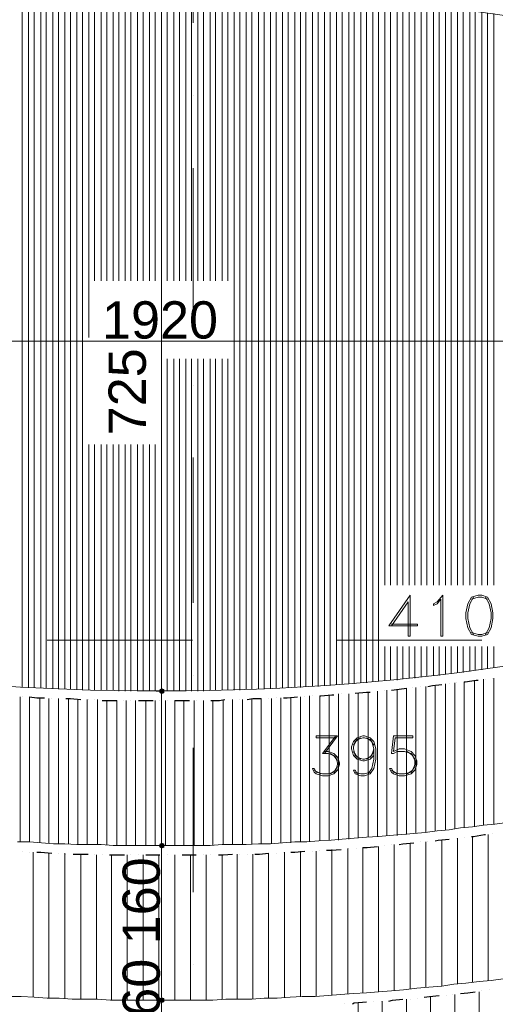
# Model space of a CAD drawing. Header units: metres. Extents: x 5.7 to 89.8, y 4 to 63.5.
# Tile 30 of 45: x 35.8 to 40.7, y 33.9 to 44.1. Entities that reach past the tile are written whole.
import ezdxf

# ---------------------------------------------------------------- set-up
doc = ezdxf.new("R2010")
doc.units = ezdxf.units.M
doc.header["$MEASUREMENT"] = 0
for name, color, linetype in [('PDF10_ax', 7, 'Continuous'), ('PDF10_dim', 7, 'Continuous'), ('PDF10_halozen', 7, 'Continuous'), ('PDF10_hatch-plan', 7, 'Continuous'), ('PDF10_saghf kazeb', 7, 'Continuous'), ('PDF10_Text', 7, 'Continuous'), ('PDF10_textt', 7, 'Continuous')]:
    doc.layers.add(name, color=color, linetype=linetype)
doc.styles.add('PDF Arial', font='arial.ttf')

msp = doc.modelspace()

# ---------------------------------------------------------------- linework, layer by layer
at = {"layer": 'PDF10_ax', "lineweight": 9}
for points in [[(37.584, 45.552), (37.584, 44.05)], [(37.584, 43.299), (37.584, 43.299)], [(37.584, 42.547), (37.584, 41.055)], [(37.584, 40.303), (37.584, 40.303)], [(37.584, 39.552), (37.584, 38.05)], [(36.072, 37.664), (37.575, 37.664)], [(38.316, 37.664), (38.316, 37.664)], [(39.067, 37.664), (40.57, 37.664)], [(37.584, 37.298), (37.584, 37.298)], [(37.584, 36.547), (37.584, 35.054)], [(37.584, 34.303), (37.584, 34.303)]]:
    msp.add_lwpolyline(points, dxfattribs=at)
at = {"layer": 'PDF10_dim', "lineweight": 20}
for points in [[(37.257, 44.358), (37.257, 44.329), (37.257, 37.192), (37.257, 37.164)], [(27.693, 40.756), (27.722, 40.756), (46.801, 40.756), (46.83, 40.756)], [(37.257, 37.106), (37.257, 37.077), (37.257, 35.594), (37.257, 35.565)], [(37.257, 35.507), (37.257, 35.478), (37.257, 33.995), (37.257, 33.966)], [(37.257, 33.908), (37.257, 33.879), (37.257, 32.396), (37.257, 32.367)]]:
    msp.add_lwpolyline(points, dxfattribs=at)
for points in [[(37.199, 37.135), (37.257, 37.135)], [(37.199, 35.536), (37.257, 35.536)], [(37.324, 33.937), (37.257, 33.937)]]:
    msp.add_lwpolyline(points, close=True, dxfattribs=at)
at = {"layer": 'PDF10_dim', "transparency": 33554559}
for points in [[(37.257, 37.135), (37.237, 37.154), (37.228, 37.135)], [(37.237, 37.154), (37.257, 37.135), (37.228, 37.135)], [(37.228, 37.135), (37.237, 37.115), (37.257, 37.135)], [(37.257, 37.135), (37.228, 37.135), (37.237, 37.115)], [(37.257, 37.164), (37.257, 37.135), (37.237, 37.154)], [(37.257, 37.164), (37.237, 37.154), (37.257, 37.135)], [(37.237, 37.115), (37.257, 37.135), (37.257, 37.106)], [(37.237, 37.115), (37.257, 37.106), (37.257, 37.135)], [(37.286, 37.154), (37.257, 37.164), (37.257, 37.135)], [(37.286, 37.154), (37.257, 37.135), (37.257, 37.164)], [(37.257, 37.135), (37.286, 37.135), (37.286, 37.154)], [(37.286, 37.135), (37.286, 37.154), (37.257, 37.135)], [(37.257, 37.106), (37.286, 37.115), (37.257, 37.135)], [(37.286, 37.115), (37.257, 37.135), (37.286, 37.135)], [(37.257, 37.106), (37.257, 37.135), (37.286, 37.115)], [(37.257, 37.135), (37.286, 37.115), (37.286, 37.135)], [(37.257, 35.565), (37.257, 35.536), (37.237, 35.555)], [(37.257, 35.565), (37.237, 35.555), (37.257, 35.536)], [(37.286, 35.555), (37.257, 35.565), (37.257, 35.536)], [(37.286, 35.555), (37.257, 35.536), (37.257, 35.565)], [(37.257, 35.536), (37.237, 35.555), (37.228, 35.536)], [(37.237, 35.555), (37.257, 35.536), (37.228, 35.536)], [(37.228, 35.536), (37.237, 35.517), (37.257, 35.536)], [(37.257, 35.536), (37.228, 35.536), (37.237, 35.517)], [(37.237, 35.517), (37.257, 35.536), (37.257, 35.507)], [(37.237, 35.517), (37.257, 35.507), (37.257, 35.536)], [(37.257, 35.536), (37.286, 35.536), (37.286, 35.555)], [(37.286, 35.536), (37.286, 35.555), (37.257, 35.536)], [(37.257, 35.507), (37.286, 35.517), (37.257, 35.536)], [(37.286, 35.517), (37.257, 35.536), (37.286, 35.536)], [(37.257, 35.507), (37.257, 35.536), (37.286, 35.517)], [(37.257, 35.536), (37.286, 35.517), (37.286, 35.536)], [(37.257, 33.937), (37.237, 33.956), (37.228, 33.937)], [(37.237, 33.956), (37.257, 33.937), (37.228, 33.937)], [(37.228, 33.937), (37.237, 33.918), (37.257, 33.937)], [(37.257, 33.937), (37.228, 33.937), (37.237, 33.918)], [(37.257, 33.966), (37.257, 33.937), (37.237, 33.956)], [(37.257, 33.966), (37.237, 33.956), (37.257, 33.937)], [(37.237, 33.918), (37.257, 33.937), (37.257, 33.908)], [(37.237, 33.918), (37.257, 33.908), (37.257, 33.937)], [(37.286, 33.956), (37.257, 33.966), (37.257, 33.937)], [(37.286, 33.956), (37.257, 33.937), (37.257, 33.966)], [(37.257, 33.937), (37.286, 33.937), (37.286, 33.956)], [(37.286, 33.937), (37.286, 33.956), (37.257, 33.937)], [(37.257, 33.908), (37.286, 33.918), (37.257, 33.937)], [(37.286, 33.918), (37.257, 33.937), (37.286, 33.937)], [(37.257, 33.908), (37.257, 33.937), (37.286, 33.918)], [(37.257, 33.937), (37.286, 33.918), (37.286, 33.937)]]:
    msp.add_solid(points, dxfattribs=at)
at = {"layer": 'PDF10_halozen', "lineweight": 25}
for points in [[(40.011, 37.183), (40.059, 37.192), (40.156, 37.202)], [(40.233, 37.212), (40.233, 37.212)], [(40.31, 37.221), (40.31, 37.221)], [(40.387, 37.231), (40.396, 37.231), (40.512, 37.25), (40.531, 37.25)], [(40.608, 37.26), (40.608, 37.26)], [(40.676, 37.27), (40.676, 37.27)], [(38.894, 37.087), (38.904, 37.087), (39.019, 37.096), (39.038, 37.096)], [(39.116, 37.106), (39.116, 37.106)], [(39.193, 37.106), (39.193, 37.106)], [(39.26, 37.115), (39.376, 37.125), (39.414, 37.125)], [(39.491, 37.135), (39.491, 37.135)], [(39.559, 37.144), (39.559, 37.144)], [(39.636, 37.144), (39.713, 37.154), (39.79, 37.164)], [(39.857, 37.173), (39.857, 37.173)], [(39.934, 37.183), (39.934, 37.183)], [(35.812, 37.077), (35.812, 37.077)], [(35.889, 37.077), (35.966, 37.067), (36.043, 37.067)], [(36.12, 37.058), (36.12, 37.058)], [(36.188, 37.058), (36.188, 37.058)], [(36.265, 37.058), (36.313, 37.058), (36.419, 37.048)], [(36.496, 37.048), (36.496, 37.048)], [(36.563, 37.048), (36.563, 37.048)], [(36.64, 37.038), (36.669, 37.038), (36.785, 37.038), (36.794, 37.038)], [(36.862, 37.038), (36.862, 37.038)], [(36.939, 37.038), (36.939, 37.038)], [(37.016, 37.038), (37.026, 37.038), (37.141, 37.038), (37.17, 37.038)], [(37.237, 37.038), (37.237, 37.038)], [(37.314, 37.038), (37.314, 37.038)], [(37.392, 37.038), (37.497, 37.038), (37.546, 37.038)], [(37.613, 37.038), (37.613, 37.038)], [(37.69, 37.038), (37.69, 37.038)], [(37.767, 37.038), (37.854, 37.038), (37.912, 37.048)], [(37.989, 37.048), (37.989, 37.048)], [(38.066, 37.048), (38.066, 37.048)], [(38.143, 37.048), (38.201, 37.058), (38.287, 37.058)], [(38.364, 37.058), (38.364, 37.058)], [(38.441, 37.067), (38.441, 37.067)], [(38.518, 37.067), (38.557, 37.067), (38.663, 37.077)], [(38.74, 37.077), (38.74, 37.077)], [(38.817, 37.087), (38.817, 37.087)], [(39.713, 35.546), (39.751, 35.555), (39.867, 35.565)], [(39.934, 35.574), (39.934, 35.574)], [(40.011, 35.574), (40.011, 35.574)], [(40.088, 35.584), (40.117, 35.594), (40.233, 35.603)], [(40.31, 35.613), (40.31, 35.613)], [(40.387, 35.623), (40.387, 35.623)], [(40.464, 35.632), (40.483, 35.632), (40.599, 35.651), (40.608, 35.651)], [(40.685, 35.661), (40.685, 35.661)], [(35.822, 35.478), (35.822, 35.478)], [(35.889, 35.468), (35.889, 35.468)], [(35.966, 35.468), (36.005, 35.468), (36.12, 35.459)], [(38.518, 35.468), (38.518, 35.468)], [(38.595, 35.468), (38.634, 35.468), (38.74, 35.478)], [(38.817, 35.478), (38.817, 35.478)], [(38.894, 35.488), (38.894, 35.488)], [(38.961, 35.488), (39.01, 35.488), (39.116, 35.497)], [(39.193, 35.507), (39.193, 35.507)], [(39.27, 35.507), (39.27, 35.507)], [(39.337, 35.517), (39.385, 35.517), (39.491, 35.526)], [(39.568, 35.536), (39.568, 35.536)], [(39.636, 35.546), (39.636, 35.546)], [(36.188, 35.459), (36.188, 35.459)], [(36.265, 35.449), (36.265, 35.449)], [(36.342, 35.449), (36.38, 35.449), (36.496, 35.449)], [(36.563, 35.449), (36.563, 35.449)], [(36.64, 35.44), (36.64, 35.44)], [(36.717, 35.44), (36.756, 35.44), (36.871, 35.44)], [(36.939, 35.44), (36.939, 35.44)], [(37.016, 35.44), (37.016, 35.44)], [(37.093, 35.44), (37.131, 35.44), (37.237, 35.44)], [(37.314, 35.44), (37.314, 35.44)], [(37.392, 35.44), (37.392, 35.44)], [(37.469, 35.44), (37.507, 35.44), (37.613, 35.44)], [(37.69, 35.44), (37.69, 35.44)], [(37.767, 35.44), (37.767, 35.44)], [(37.844, 35.44), (37.892, 35.44), (37.989, 35.449)], [(38.066, 35.449), (38.066, 35.449)], [(38.143, 35.449), (38.143, 35.449)], [(38.22, 35.449), (38.268, 35.449), (38.364, 35.459)], [(38.441, 35.459), (38.441, 35.459)], [(40.647, 34.043), (40.647, 34.043)], [(39.607, 33.928), (39.645, 33.937), (39.751, 33.947)], [(39.828, 33.947), (39.828, 33.947)], [(39.905, 33.956), (39.905, 33.956)], [(39.973, 33.966), (40.03, 33.976), (40.127, 33.985)], [(40.204, 33.985), (40.204, 33.985)], [(40.271, 33.995), (40.271, 33.995)], [(40.348, 34.005), (40.425, 34.014), (40.502, 34.024)], [(40.57, 34.033), (40.57, 34.033)], [(39.154, 33.899), (39.154, 33.899)], [(39.231, 33.899), (39.25, 33.908), (39.376, 33.918)], [(39.453, 33.918), (39.453, 33.918)], [(39.53, 33.928), (39.53, 33.928)]]:
    msp.add_lwpolyline(points, dxfattribs=at)
at = {"layer": 'PDF10_hatch-plan', "lineweight": 18}
for points in [[(35.812, 37.173), (35.812, 37.664), (35.812, 44.165), (35.812, 44.348)], [(35.879, 37.173), (35.879, 37.664), (35.879, 44.165), (35.879, 44.348)], [(35.937, 37.173), (35.937, 37.664), (35.937, 44.165), (35.937, 44.348)], [(36.005, 37.164), (36.005, 37.664), (36.005, 44.165), (36.005, 44.358)], [(36.062, 37.164), (36.062, 37.664), (36.062, 44.165), (36.062, 44.358)], [(36.13, 37.164), (36.13, 37.664), (36.13, 44.165), (36.13, 44.358)], [(36.188, 37.154), (36.188, 37.664), (36.188, 44.165), (36.188, 44.358)], [(36.255, 37.154), (36.255, 37.664), (36.255, 44.165), (36.255, 44.368)], [(36.313, 37.154), (36.313, 37.664), (36.313, 44.165), (36.313, 44.368)], [(36.38, 37.154), (36.38, 37.664), (36.38, 44.165), (36.38, 44.368)], [(36.438, 37.144), (36.438, 37.664), (36.438, 44.165), (36.438, 44.368)], [(36.505, 40.795), (36.505, 44.165), (36.505, 44.377)], [(36.563, 41.382), (36.563, 44.165), (36.563, 44.377)], [(36.631, 41.382), (36.631, 44.165), (36.631, 44.377)], [(36.688, 41.382), (36.688, 44.165), (36.688, 44.377)], [(36.756, 41.382), (36.756, 44.165), (36.756, 44.377)], [(36.814, 41.382), (36.814, 44.165), (36.814, 44.377)], [(36.881, 41.382), (36.881, 44.165), (36.881, 44.387)], [(36.939, 41.382), (36.939, 44.165), (36.939, 44.387)], [(37.006, 41.382), (37.006, 44.165), (37.006, 44.387)], [(37.064, 41.382), (37.064, 44.165), (37.064, 44.387)], [(37.131, 41.382), (37.131, 44.165), (37.131, 44.387)], [(37.189, 41.382), (37.189, 44.165), (37.189, 44.387)], [(37.257, 41.382), (37.257, 44.165), (37.257, 44.387)], [(37.314, 41.382), (37.314, 44.165), (37.314, 44.387)], [(37.382, 41.382), (37.382, 44.165), (37.382, 44.387)], [(37.44, 41.382), (37.44, 44.165), (37.44, 44.387)], [(37.507, 41.382), (37.507, 44.165), (37.507, 44.387)], [(37.565, 41.382), (37.565, 44.165), (37.565, 44.387)], [(37.632, 41.382), (37.632, 44.165), (37.632, 44.387)], [(37.69, 41.382), (37.69, 44.165), (37.69, 44.377)], [(37.758, 41.382), (37.758, 44.165), (37.758, 44.377)], [(37.815, 41.382), (37.815, 44.165), (37.815, 44.377)], [(37.883, 41.382), (37.883, 44.165), (37.883, 44.377)], [(37.941, 41.382), (37.941, 44.165), (37.941, 44.377)], [(38.008, 37.144), (38.008, 37.664), (38.008, 44.165), (38.008, 44.377)], [(38.066, 37.144), (38.066, 37.664), (38.066, 44.165), (38.066, 44.368)], [(38.133, 37.154), (38.133, 37.664), (38.133, 44.165), (38.133, 44.368)], [(38.191, 37.154), (38.191, 37.664), (38.191, 44.165), (38.191, 44.368)], [(38.258, 37.154), (38.258, 37.664), (38.258, 44.165), (38.258, 44.368)], [(38.316, 37.154), (38.316, 37.664), (38.316, 44.165), (38.316, 44.368)], [(38.384, 37.164), (38.384, 37.664), (38.384, 44.165), (38.384, 44.358)], [(38.441, 37.164), (38.441, 37.664), (38.441, 44.165), (38.441, 44.358)], [(38.509, 37.164), (38.509, 37.664), (38.509, 44.165), (38.509, 44.358)], [(38.567, 37.173), (38.567, 37.664), (38.567, 44.165), (38.567, 44.348)], [(38.634, 37.173), (38.634, 37.664), (38.634, 44.165), (38.634, 44.348)], [(38.692, 37.173), (38.692, 37.664), (38.692, 44.165), (38.692, 44.348)], [(38.75, 37.183), (38.75, 37.664), (38.75, 44.165), (38.75, 44.339)], [(38.817, 37.183), (38.817, 37.664), (38.817, 44.165), (38.817, 44.339)], [(38.875, 37.183), (38.875, 37.664), (38.875, 44.165), (38.875, 44.329)], [(38.942, 37.192), (38.942, 37.664), (38.942, 44.165), (38.942, 44.329)], [(39, 37.192), (39, 37.664), (39, 44.165), (39, 44.329)], [(39.067, 37.202), (39.067, 37.664), (39.067, 44.165), (39.067, 44.32)], [(39.125, 37.202), (39.125, 37.664), (39.125, 44.165), (39.125, 44.32)], [(39.193, 37.212), (39.193, 37.664), (39.193, 44.165), (39.193, 44.31)], [(39.25, 37.212), (39.25, 37.664), (39.25, 44.165), (39.25, 44.31)], [(39.318, 37.221), (39.318, 37.664), (39.318, 44.165), (39.318, 44.3)], [(39.376, 37.221), (39.376, 37.664), (39.376, 44.165), (39.376, 44.3)], [(39.443, 37.231), (39.443, 37.664), (39.443, 44.165), (39.443, 44.291)], [(39.501, 37.241), (39.501, 37.664), (39.501, 44.165), (39.501, 44.281)], [(39.568, 44.281), (39.568, 44.165), (39.568, 38.233)], [(39.626, 44.271), (39.626, 44.165), (39.626, 38.233)], [(39.693, 44.271), (39.693, 44.165), (39.693, 38.233)], [(39.751, 44.262), (39.751, 44.165), (39.751, 38.233)], [(39.819, 44.252), (39.819, 44.165), (39.819, 38.233)], [(39.876, 44.252), (39.876, 44.165), (39.876, 38.233)], [(39.944, 44.243), (39.944, 44.165), (39.944, 38.233)], [(40.002, 44.233), (40.002, 44.165), (40.002, 38.233)], [(40.069, 44.223), (40.069, 44.165), (40.069, 38.233)], [(40.127, 44.223), (40.127, 44.165), (40.127, 38.233)], [(40.194, 44.214), (40.194, 44.165), (40.194, 38.233)], [(40.252, 44.204), (40.252, 44.165), (40.252, 38.233)], [(40.319, 44.194), (40.319, 44.165), (40.319, 38.233)], [(40.377, 44.185), (40.377, 44.165), (40.377, 38.233)], [(40.445, 44.185), (40.445, 44.165), (40.445, 38.233)], [(40.502, 44.175), (40.502, 44.165), (40.502, 38.233)], [(40.57, 38.233), (40.57, 44.165)], [(40.628, 38.233), (40.628, 44.156)], [(40.695, 38.233), (40.695, 44.146)], [(37.314, 37.135), (37.314, 37.664), (37.314, 40.573)], [(37.382, 37.135), (37.382, 37.664), (37.382, 40.573)], [(37.44, 37.135), (37.44, 37.664), (37.44, 40.573)], [(37.507, 37.135), (37.507, 37.664), (37.507, 40.573)], [(37.565, 37.135), (37.565, 37.664), (37.565, 40.573)], [(37.632, 37.135), (37.632, 37.664), (37.632, 40.573)], [(37.69, 37.135), (37.69, 37.664), (37.69, 40.573)], [(37.758, 37.144), (37.758, 37.664), (37.758, 40.573)], [(37.815, 37.144), (37.815, 37.664), (37.815, 40.573)], [(37.883, 37.144), (37.883, 37.664), (37.883, 40.573)], [(37.941, 37.144), (37.941, 37.664), (37.941, 40.573)], [(36.505, 37.144), (36.505, 37.664), (36.505, 39.687)], [(36.563, 37.144), (36.563, 37.664), (36.563, 39.687)], [(36.631, 37.144), (36.631, 37.664), (36.631, 39.687)], [(36.688, 37.144), (36.688, 37.664), (36.688, 39.687)], [(36.756, 37.144), (36.756, 37.664), (36.756, 39.687)], [(36.814, 37.135), (36.814, 37.664), (36.814, 39.687)], [(36.881, 37.135), (36.881, 37.664), (36.881, 39.687)], [(36.939, 37.135), (36.939, 37.664), (36.939, 39.687)], [(37.006, 37.135), (37.006, 37.664), (37.006, 39.687)], [(37.064, 37.135), (37.064, 37.664), (37.064, 39.687)], [(37.131, 37.135), (37.131, 37.664), (37.131, 39.687)], [(37.189, 37.135), (37.189, 37.664), (37.189, 39.687)], [(37.257, 37.135), (37.257, 37.664), (37.257, 39.687)], [(39.568, 37.241), (39.568, 37.597)], [(39.626, 37.25), (39.626, 37.597)], [(39.693, 37.25), (39.693, 37.597)], [(39.751, 37.26), (39.751, 37.597)], [(39.819, 37.27), (39.819, 37.597)], [(39.876, 37.27), (39.876, 37.597)], [(39.944, 37.279), (39.944, 37.597)], [(40.002, 37.289), (40.002, 37.597)], [(40.069, 37.298), (40.069, 37.597)], [(40.127, 37.298), (40.127, 37.597)], [(40.194, 37.308), (40.194, 37.597)], [(40.252, 37.318), (40.252, 37.597)], [(40.319, 37.327), (40.319, 37.597)], [(40.377, 37.327), (40.377, 37.597)], [(40.445, 37.337), (40.445, 37.597)], [(40.502, 37.347), (40.502, 37.597)], [(40.57, 37.356), (40.57, 37.597)], [(40.628, 37.366), (40.628, 37.597)], [(40.695, 37.375), (40.695, 37.597)], [(40.194, 35.7), (40.194, 37.212)], [(40.291, 35.709), (40.291, 37.221)], [(40.387, 35.719), (40.387, 37.231)], [(40.493, 35.729), (40.493, 37.25)], [(40.589, 35.748), (40.589, 37.26)], [(40.695, 35.757), (40.695, 37.27)], [(38.99, 35.594), (38.99, 37.096)], [(39.087, 35.594), (39.087, 37.106)], [(39.193, 35.603), (39.193, 37.106)], [(39.289, 35.613), (39.289, 37.115)], [(39.395, 35.623), (39.395, 37.125)], [(39.491, 35.632), (39.491, 37.135)], [(39.587, 35.642), (39.587, 37.144)], [(39.693, 35.642), (39.693, 37.154)], [(39.79, 35.651), (39.79, 37.164)], [(39.886, 35.661), (39.886, 37.173)], [(39.992, 35.68), (39.992, 37.183)], [(40.088, 35.69), (40.088, 37.192)], [(35.793, 35.574), (35.793, 37.077)], [(35.889, 35.574), (35.889, 37.077)], [(35.995, 35.565), (35.995, 37.067)], [(36.091, 35.565), (36.091, 37.058)], [(36.188, 35.555), (36.188, 37.058)], [(36.294, 35.555), (36.294, 37.058)], [(36.39, 35.546), (36.39, 37.048)], [(36.486, 35.546), (36.486, 37.048)], [(36.592, 35.546), (36.592, 37.048)], [(36.688, 35.546), (36.688, 37.038)], [(36.794, 35.536), (36.794, 37.038)], [(36.891, 35.536), (36.891, 37.038)], [(36.987, 35.536), (36.987, 37.038)], [(37.093, 35.536), (37.093, 37.038)], [(37.189, 35.536), (37.189, 37.038)], [(37.295, 35.536), (37.295, 37.038)], [(37.392, 35.536), (37.392, 37.038)], [(37.488, 35.536), (37.488, 37.038)], [(37.594, 35.536), (37.594, 37.038)], [(37.69, 35.536), (37.69, 37.038)], [(37.786, 35.536), (37.786, 37.038)], [(37.892, 35.546), (37.892, 37.048)], [(37.989, 35.546), (37.989, 37.048)], [(38.095, 35.546), (38.095, 37.048)], [(38.191, 35.555), (38.191, 37.048)], [(38.287, 35.555), (38.287, 37.058)], [(38.393, 35.555), (38.393, 37.058)], [(38.489, 35.565), (38.489, 37.067)], [(38.595, 35.565), (38.595, 37.067)], [(38.692, 35.574), (38.692, 37.077)], [(38.788, 35.574), (38.788, 37.087)], [(38.894, 35.584), (38.894, 37.087)], [(39.992, 34.072), (39.992, 35.574)], [(40.156, 34.082), (40.156, 35.594)], [(40.319, 34.101), (40.319, 35.613)], [(40.474, 34.12), (40.474, 35.632)], [(40.637, 34.139), (40.637, 35.651)], [(35.928, 33.966), (35.928, 35.468)], [(38.528, 33.966), (38.528, 35.468)], [(38.692, 33.976), (38.692, 35.478)], [(38.855, 33.976), (38.855, 35.478)], [(39.019, 33.985), (39.019, 35.497)], [(39.183, 34.005), (39.183, 35.507)], [(39.337, 34.014), (39.337, 35.517)], [(39.501, 34.024), (39.501, 35.526)], [(39.664, 34.033), (39.664, 35.546)], [(39.828, 34.053), (39.828, 35.555)], [(36.091, 33.956), (36.091, 35.459)], [(36.255, 33.956), (36.255, 35.459)], [(36.419, 33.947), (36.419, 35.449)], [(36.583, 33.947), (36.583, 35.44)], [(36.737, 33.937), (36.737, 35.44)], [(36.9, 33.937), (36.9, 35.44)], [(37.064, 33.937), (37.064, 35.44)], [(37.228, 33.937), (37.228, 35.44)], [(37.392, 33.937), (37.392, 35.44)], [(37.555, 33.937), (37.555, 35.44)], [(37.719, 33.937), (37.719, 35.44)], [(37.883, 33.947), (37.883, 35.44)], [(38.037, 33.947), (38.037, 35.449)], [(38.201, 33.947), (38.201, 35.449)], [(38.364, 33.956), (38.364, 35.459)], [(39.79, 32.444), (39.79, 33.947)], [(40.04, 32.464), (40.04, 33.976)], [(40.291, 32.492), (40.291, 33.995)], [(40.541, 32.512), (40.541, 34.024)], [(39.289, 32.406), (39.289, 33.908)], [(39.539, 32.425), (39.539, 33.928)]]:
    msp.add_lwpolyline(points, dxfattribs=at)
at = {"layer": 'PDF10_saghf kazeb', "lineweight": 18}
for points in [[(35.764, 35.574), (35.889, 35.574), (36.014, 35.565), (36.139, 35.555), (36.255, 35.555), (36.38, 35.546), (36.505, 35.546), (36.631, 35.546), (36.756, 35.536), (36.881, 35.536), (37.006, 35.536), (37.131, 35.536), (37.257, 35.536), (37.382, 35.536), (37.507, 35.536), (37.632, 35.536), (37.758, 35.536), (37.883, 35.546), (38.008, 35.546), (38.133, 35.546), (38.258, 35.555), (38.384, 35.555), (38.509, 35.565), (38.634, 35.574), (38.759, 35.574), (38.884, 35.584), (39.01, 35.594), (39.125, 35.603), (39.25, 35.613), (39.376, 35.623), (39.501, 35.632), (39.616, 35.642), (39.742, 35.651), (39.867, 35.661), (39.982, 35.671), (40.108, 35.69), (40.233, 35.7), (40.348, 35.719), (40.474, 35.729), (40.589, 35.748), (40.705, 35.757), (40.83, 35.777)], [(35.677, 33.976), (35.802, 33.976), (35.937, 33.966), (36.072, 33.956), (36.197, 33.956), (36.332, 33.947), (36.467, 33.947), (36.592, 33.947), (36.727, 33.937), (36.862, 33.937), (36.997, 33.937), (37.131, 33.937), (37.257, 33.937), (37.392, 33.937), (37.526, 33.937), (37.661, 33.937), (37.786, 33.937), (37.921, 33.947), (38.056, 33.947), (38.191, 33.947), (38.316, 33.956), (38.451, 33.956), (38.586, 33.966), (38.711, 33.976), (38.846, 33.976), (38.981, 33.985), (39.106, 33.995), (39.241, 34.005), (39.376, 34.014), (39.501, 34.024), (39.636, 34.033), (39.761, 34.043), (39.896, 34.062), (40.021, 34.072), (40.156, 34.082), (40.281, 34.101), (40.406, 34.111), (40.541, 34.13), (40.666, 34.139), (40.791, 34.159)]]:
    msp.add_lwpolyline(points, dxfattribs=at)
msp.add_ellipse((37.258, 40.759), major_axis=(9.604, 0.004), ratio=0.37721, start_param=3.141444, end_param=9.424629, dxfattribs=at)
at = {"layer": 'PDF10_textt', "lineweight": 20}
for points in [[(39.636, 37.809), (39.809, 38.059), (39.809, 37.703), (39.828, 37.703), (39.828, 38.127), (39.607, 37.809), (39.905, 37.809), (39.905, 37.828), (39.636, 37.828)], [(40.483, 38.107), (40.445, 38.04), (40.425, 37.944), (40.425, 37.886), (40.445, 37.79), (40.483, 37.722)], [(40.628, 38.088), (40.57, 38.107), (40.531, 38.107), (40.464, 38.088)], [(40.608, 37.722), (40.647, 37.79), (40.666, 37.886), (40.666, 37.944), (40.647, 38.04), (40.608, 38.107)], [(40.464, 37.741), (40.531, 37.722), (40.57, 37.722), (40.628, 37.741)], [(39.058, 36.653), (38.855, 36.653), (38.855, 36.672), (39.077, 36.672), (38.942, 36.489)], [(39.058, 36.672), (38.923, 36.489), (38.981, 36.489), (39.038, 36.47), (39.077, 36.412)], [(39.453, 36.47), (39.414, 36.432), (39.356, 36.412), (39.337, 36.412), (39.279, 36.432), (39.241, 36.47), (39.221, 36.538), (39.221, 36.557), (39.241, 36.615), (39.279, 36.653), (39.337, 36.672), (39.356, 36.672), (39.414, 36.653), (39.453, 36.615), (39.472, 36.538), (39.472, 36.432), (39.453, 36.335), (39.414, 36.278), (39.356, 36.258), (39.318, 36.258), (39.26, 36.278), (39.241, 36.316), (39.26, 36.316), (39.279, 36.278)], [(39.318, 36.432), (39.26, 36.47), (39.241, 36.538), (39.241, 36.557), (39.26, 36.615), (39.318, 36.653)], [(39.241, 36.576), (39.279, 36.634), (39.337, 36.653), (39.356, 36.653), (39.414, 36.634), (39.453, 36.576)], [(39.376, 36.653), (39.433, 36.615), (39.453, 36.538), (39.453, 36.432), (39.433, 36.335), (39.395, 36.278)], [(39.876, 36.355), (39.838, 36.297), (39.77, 36.278), (39.713, 36.278), (39.655, 36.297), (39.636, 36.335), (39.616, 36.335), (39.636, 36.297), (39.655, 36.278), (39.713, 36.258), (39.77, 36.258), (39.838, 36.278), (39.876, 36.316), (39.896, 36.374), (39.896, 36.412), (39.876, 36.47), (39.838, 36.509), (39.77, 36.538), (39.713, 36.538), (39.655, 36.509), (39.674, 36.653), (39.857, 36.653), (39.857, 36.672), (39.655, 36.672), (39.636, 36.489), (39.655, 36.489), (39.693, 36.509), (39.77, 36.509), (39.838, 36.489), (39.876, 36.432)], [(38.942, 36.509), (38.981, 36.509), (39.038, 36.489), (39.077, 36.451), (39.096, 36.393), (39.096, 36.374), (39.077, 36.316), (39.038, 36.278), (38.981, 36.258), (38.923, 36.258), (38.855, 36.278), (38.836, 36.297), (38.817, 36.335), (38.836, 36.335), (38.855, 36.297), (38.923, 36.278), (38.981, 36.278), (39.038, 36.297), (39.077, 36.355)], [(39, 36.489), (39.058, 36.451), (39.077, 36.393), (39.077, 36.374), (39.058, 36.316), (39, 36.278)], [(39.453, 36.509), (39.414, 36.451), (39.356, 36.432), (39.337, 36.432), (39.279, 36.451), (39.241, 36.509)], [(39.453, 36.538), (39.433, 36.47), (39.376, 36.432)], [(39.799, 36.509), (39.857, 36.47), (39.876, 36.412), (39.876, 36.374), (39.857, 36.316), (39.799, 36.278)], [(38.904, 36.278), (38.836, 36.316)], [(39.414, 36.297), (39.356, 36.278), (39.318, 36.278), (39.26, 36.297)], [(39.693, 36.278), (39.636, 36.316)]]:
    msp.add_lwpolyline(points, dxfattribs=at)
for points in [[(40.165, 37.703), (40.146, 37.703), (40.146, 38.088), (40.108, 38.04), (40.069, 38.021), (40.069, 38.04), (40.108, 38.059), (40.165, 38.127)], [(40.531, 38.127), (40.464, 38.107), (40.425, 38.04), (40.406, 37.944), (40.406, 37.886), (40.425, 37.79), (40.464, 37.722), (40.531, 37.703), (40.57, 37.703), (40.628, 37.722), (40.666, 37.79), (40.685, 37.886), (40.685, 37.944), (40.666, 38.04), (40.628, 38.107), (40.57, 38.127)]]:
    msp.add_lwpolyline(points, close=True, dxfattribs=at)

# ---------------------------------------------------------------- texts
at = {"layer": 'PDF10_Text', "insert": (36.64, 40.778), "char_height": 0.3861, "attachment_point": 7, "style": 'PDF Arial'}
msp.add_mtext('1920', dxfattribs=at)
at = {"layer": 'PDF10_Text', "attachment_point": 7, "rotation": 90, "style": 'PDF Arial'}
for s, insert, char_height in [('725', (37.099, 39.783), 0.3861), ('100 160 160 160', (37.244, 31.366), 0.38608)]:
    msp.add_mtext(s, dxfattribs=dict(at, insert=insert, char_height=char_height))

doc.saveas('drawing.dxf')
